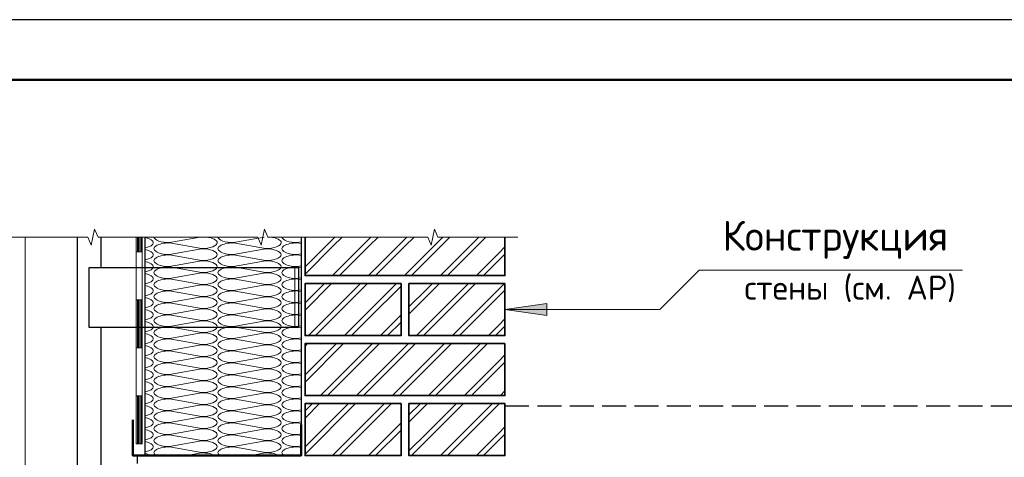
# Model space of a CAD drawing. Header units: millimetres. Extents: x 0 to 21000, y 0 to 14850.
# Tile 28 of 29: x 14638 to 18741, y 13027 to 14850. Entities that reach past the tile are written whole.
import ezdxf

# ---------------------------------------------------------------- set-up
doc = ezdxf.new("R2010")
doc.units = ezdxf.units.MM
doc.linetypes.add('______2', pattern=[135, 100, -35])
doc.layers.add('Standard', color=7, linetype='Continuous', lineweight=25)
doc.layers.add('Размерная линия_ общее', color=7, linetype='Continuous', lineweight=13)
doc.styles.add('ISOCPEUR', font='txt')

msp = doc.modelspace()

# ---------------------------------------------------------------- hatches: boundary and pattern name
at = {"layer": 'Standard', "linetype": 'Continuous', "lineweight": 13, "transparency": 33554687}
msp.add_hatch(color=7, dxfattribs=at).paths.add_polyline_path([(16835.2, 13667.4), (16660.2, 13642.4), (16835.2, 13617.4)])

# ---------------------------------------------------------------- linework, layer by layer
at = {"layer": 'Standard', "color": 7, "linetype": 'Continuous', "lineweight": 13, "transparency": 33554687}
for p, q in [((14935.9, 13910.9), (14950.1, 13977.6)), ((14950.1, 13977.6), (14964.2, 13944.2)), ((15644.1, 13910.9), (15658.3, 13977.6)), ((15658.3, 13977.6), (15672.5, 13944.2)), ((16352.4, 13910.9), (16366.5, 13977.6)), ((16366.5, 13977.6), (16380.7, 13944.2)), ((14588.9, 13944.2), (14921.7, 13944.2)), ((14921.7, 13944.2), (14935.9, 13910.9)), ((14964.2, 13944.2), (15297.1, 13944.2)), ((15297.1, 13944.2), (15630, 13944.2)), ((15630, 13944.2), (15644.1, 13910.9)), ((15672.5, 13944.2), (16005.3, 13944.2)), ((16005.3, 13944.2), (16338.2, 13944.2)), ((16338.2, 13944.2), (16352.4, 13910.9)), ((16380.7, 13944.2), (16713.6, 13944.2)), ((16713.6, 13944.2), (16713.6, 13944.2)), ((16835.2, 13667.4), (16660.2, 13642.4)), ((16835.2, 13617.4), (16835.2, 13667.4)), ((16660.2, 13642.4), (16660.2, 13642.4)), ((16660.2, 13642.4), (16660.2, 13642.4)), ((16660.2, 13642.4), (16660.2, 13642.4)), ((16660.2, 13642.4), (16835.2, 13617.4)), ((16835.2, 13642.4), (16847.7, 13642.4))]:
    msp.add_line(p, q, dxfattribs=at)
at = {"layer": 'Standard', "color": 251, "linetype": 'Continuous', "lineweight": -3, "true_color": 0x656565, "transparency": 33554687}
for p, q in [((14976.9, 13817.1), (14976.9, 13944.2)), ((14976.9, 13817.1), (14976.9, 13944.2)), ((14926.9, 13817.1), (15784.1, 13817.1)), ((14926.9, 13817.1), (15784.1, 13817.1))]:
    msp.add_line(p, q, dxfattribs=at)
at = {"layer": 'Standard', "color": 7, "linetype": 'Continuous', "lineweight": 18, "transparency": 33554687}
for p, q in [((15123.5, 13882.7), (15123.5, 13944.2)), ((15123.5, 13882.7), (15123.5, 13944.2)), ((15128.4, 13882.7), (15128.4, 13944.2)), ((15128.4, 13882.7), (15128.4, 13944.2)), ((15133.5, 13882.7), (15133.5, 13944.2)), ((15133.5, 13882.7), (15133.5, 13944.2)), ((15138.4, 13882.7), (15138.4, 13944.2)), ((15138.4, 13882.7), (15138.4, 13944.2)), ((15143.5, 13882.7), (15143.5, 13944.2)), ((15143.5, 13882.7), (15143.5, 13944.2)), ((15148.5, 13882.7), (15148.5, 13944.2)), ((15148.5, 13882.7), (15148.5, 13944.2)), ((15123.5, 13482.7), (15123.5, 13882.7)), ((15148.5, 13882.7), (15123.5, 13882.7)), ((15148.5, 13882.7), (15123.5, 13882.7)), ((15123.5, 13482.7), (15123.5, 13882.7)), ((15148.5, 13882.7), (15123.5, 13882.7)), ((15148.5, 13882.7), (15123.5, 13882.7)), ((15148.5, 13482.7), (15148.5, 13882.7)), ((15148.5, 13482.7), (15148.5, 13882.7)), ((15148.5, 13682.7), (15123.5, 13682.7)), ((15148.5, 13682.7), (15123.5, 13682.7)), ((15128.4, 13482.7), (15128.4, 13682.7)), ((15128.4, 13482.7), (15128.4, 13682.7)), ((15133.5, 13482.7), (15133.5, 13682.7)), ((15133.5, 13482.7), (15133.5, 13682.7)), ((15138.4, 13482.7), (15138.4, 13682.7)), ((15138.4, 13482.7), (15138.4, 13682.7)), ((15143.5, 13482.7), (15143.5, 13682.7)), ((15143.5, 13482.7), (15143.5, 13682.7)), ((15123.5, 13082.7), (15123.5, 13482.7)), ((15148.5, 13482.7), (15123.5, 13482.7)), ((15148.5, 13482.7), (15123.5, 13482.7)), ((15123.5, 13082.7), (15123.5, 13482.7)), ((15148.5, 13482.7), (15123.5, 13482.7)), ((15148.5, 13482.7), (15123.5, 13482.7)), ((15148.5, 13082.7), (15148.5, 13482.7)), ((15148.5, 13082.7), (15148.5, 13482.7)), ((15148.5, 13282.7), (15123.5, 13282.7)), ((15148.5, 13282.7), (15123.5, 13282.7)), ((15128.4, 13082.7), (15128.4, 13282.7)), ((15128.4, 13082.7), (15128.4, 13282.7)), ((15133.5, 13082.7), (15133.5, 13282.7)), ((15133.5, 13082.7), (15133.5, 13282.7)), ((15138.4, 13082.7), (15138.4, 13282.7)), ((15138.4, 13082.7), (15138.4, 13282.7)), ((15143.5, 13082.7), (15143.5, 13282.7)), ((15143.5, 13082.7), (15143.5, 13282.7)), ((15148.5, 13082.7), (15123.5, 13082.7)), ((15148.5, 13082.7), (15123.5, 13082.7))]:
    msp.add_line(p, q, dxfattribs=at)
at = {"layer": 'Standard', "color": 9, "linetype": 'Continuous', "lineweight": 13, "transparency": 33554687}
for p, q in [((15262.4, 13921.3), (15389.6, 13944.2)), ((15262.4, 13921.3), (15389.6, 13944.2)), ((15395.8, 13896.3), (15262.4, 13920.3)), ((15395.8, 13896.3), (15262.4, 13920.3)), ((15529.1, 13921.3), (15656.2, 13944.2)), ((15529.1, 13921.3), (15656.2, 13944.2)), ((15662.4, 13896.3), (15529.1, 13920.3)), ((15662.4, 13896.3), (15529.1, 13920.3)), ((15795.8, 13921.3), (15810.2, 13924)), ((15795.8, 13921.3), (15810.2, 13924)), ((15810.2, 13917.7), (15795.8, 13920.3)), ((15810.2, 13917.7), (15795.8, 13920.3)), ((15262.4, 13871.3), (15395.8, 13895.3)), ((15262.4, 13871.3), (15395.8, 13895.3)), ((15529.1, 13871.3), (15662.4, 13895.3)), ((15529.1, 13871.3), (15662.4, 13895.3)), ((15795.8, 13871.3), (15810.2, 13874)), ((15795.8, 13871.3), (15810.2, 13874)), ((15395.8, 13846.3), (15262.4, 13870.3)), ((15395.8, 13846.3), (15262.4, 13870.3)), ((15262.4, 13821.3), (15395.8, 13845.3)), ((15262.4, 13821.3), (15395.8, 13845.3)), ((15662.4, 13846.3), (15529.1, 13870.3)), ((15662.4, 13846.3), (15529.1, 13870.3)), ((15529.1, 13821.3), (15662.4, 13845.3)), ((15529.1, 13821.3), (15662.4, 13845.3)), ((15810.2, 13867.7), (15795.8, 13870.3)), ((15810.2, 13867.7), (15795.8, 13870.3)), ((15395.8, 13796.3), (15262.4, 13820.3)), ((15395.8, 13796.3), (15262.4, 13820.3)), ((15262.4, 13771.3), (15395.8, 13795.3)), ((15262.4, 13771.3), (15395.8, 13795.3)), ((15662.4, 13796.3), (15529.1, 13820.3)), ((15662.4, 13796.3), (15529.1, 13820.3)), ((15529.1, 13771.3), (15662.4, 13795.3)), ((15529.1, 13771.3), (15662.4, 13795.3)), ((15795.8, 13821.3), (15810.2, 13824)), ((15795.8, 13821.3), (15810.2, 13824)), ((15810.2, 13817.7), (15795.8, 13820.3)), ((15810.2, 13817.7), (15795.8, 13820.3)), ((15395.8, 13746.3), (15262.4, 13770.3)), ((15395.8, 13746.3), (15262.4, 13770.3)), ((15662.4, 13746.3), (15529.1, 13770.3)), ((15662.4, 13746.3), (15529.1, 13770.3)), ((15795.8, 13771.3), (15810.2, 13774)), ((15795.8, 13771.3), (15810.2, 13774)), ((15810.2, 13767.7), (15795.8, 13770.3)), ((15810.2, 13767.7), (15795.8, 13770.3)), ((15262.4, 13721.3), (15395.8, 13745.3)), ((15262.4, 13721.3), (15395.8, 13745.3)), ((15395.8, 13696.3), (15262.4, 13720.3)), ((15395.8, 13696.3), (15262.4, 13720.3)), ((15529.1, 13721.3), (15662.4, 13745.3)), ((15529.1, 13721.3), (15662.4, 13745.3)), ((15662.4, 13696.3), (15529.1, 13720.3)), ((15662.4, 13696.3), (15529.1, 13720.3)), ((15795.8, 13721.3), (15810.2, 13724)), ((15795.8, 13721.3), (15810.2, 13724)), ((15810.2, 13717.7), (15795.8, 13720.3)), ((15810.2, 13717.7), (15795.8, 13720.3)), ((15262.4, 13671.3), (15395.8, 13695.3)), ((15262.4, 13671.3), (15395.8, 13695.3)), ((15395.8, 13646.3), (15262.4, 13670.3)), ((15395.8, 13646.3), (15262.4, 13670.3)), ((15529.1, 13671.3), (15662.4, 13695.3)), ((15529.1, 13671.3), (15662.4, 13695.3)), ((15662.4, 13646.3), (15529.1, 13670.3)), ((15662.4, 13646.3), (15529.1, 13670.3)), ((15795.8, 13671.3), (15810.2, 13674)), ((15795.8, 13671.3), (15810.2, 13674)), ((15810.2, 13667.7), (15795.8, 13670.3)), ((15810.2, 13667.7), (15795.8, 13670.3)), ((15262.4, 13621.3), (15395.8, 13645.3)), ((15262.4, 13621.3), (15395.8, 13645.3)), ((15529.1, 13621.3), (15662.4, 13645.3)), ((15529.1, 13621.3), (15662.4, 13645.3)), ((15395.8, 13596.3), (15262.4, 13620.3)), ((15395.8, 13596.3), (15262.4, 13620.3)), ((15262.4, 13571.3), (15395.8, 13595.3)), ((15262.4, 13571.3), (15395.8, 13595.3)), ((15662.4, 13596.3), (15529.1, 13620.3)), ((15662.4, 13596.3), (15529.1, 13620.3)), ((15529.1, 13571.3), (15662.4, 13595.3)), ((15529.1, 13571.3), (15662.4, 13595.3)), ((15795.8, 13621.3), (15810.2, 13624)), ((15795.8, 13621.3), (15810.2, 13624)), ((15810.2, 13617.7), (15795.8, 13620.3)), ((15810.2, 13617.7), (15795.8, 13620.3)), ((15395.8, 13546.3), (15262.4, 13570.3)), ((15395.8, 13546.3), (15262.4, 13570.3)), ((15262.4, 13521.3), (15395.8, 13545.3)), ((15262.4, 13521.3), (15395.8, 13545.3)), ((15662.4, 13546.3), (15529.1, 13570.3)), ((15662.4, 13546.3), (15529.1, 13570.3)), ((15529.1, 13521.3), (15662.4, 13545.3)), ((15529.1, 13521.3), (15662.4, 13545.3)), ((15795.8, 13571.3), (15810.2, 13574)), ((15795.8, 13571.3), (15810.2, 13574)), ((15810.2, 13567.7), (15795.8, 13570.3)), ((15810.2, 13567.7), (15795.8, 13570.3)), ((15395.8, 13496.3), (15262.4, 13520.3)), ((15395.8, 13496.3), (15262.4, 13520.3)), ((15662.4, 13496.3), (15529.1, 13520.3)), ((15662.4, 13496.3), (15529.1, 13520.3)), ((15795.8, 13521.3), (15810.2, 13524)), ((15795.8, 13521.3), (15810.2, 13524)), ((15810.2, 13517.7), (15795.8, 13520.3)), ((15810.2, 13517.7), (15795.8, 13520.3)), ((15262.4, 13471.3), (15395.8, 13495.3)), ((15262.4, 13471.3), (15395.8, 13495.3)), ((15395.8, 13446.3), (15262.4, 13470.3)), ((15395.8, 13446.3), (15262.4, 13470.3)), ((15529.1, 13471.3), (15662.4, 13495.3)), ((15529.1, 13471.3), (15662.4, 13495.3)), ((15662.4, 13446.3), (15529.1, 13470.3)), ((15662.4, 13446.3), (15529.1, 13470.3)), ((15795.8, 13471.3), (15810.2, 13474)), ((15795.8, 13471.3), (15810.2, 13474)), ((15810.2, 13467.7), (15795.8, 13470.3)), ((15810.2, 13467.7), (15795.8, 13470.3)), ((15262.4, 13421.3), (15395.8, 13445.3)), ((15262.4, 13421.3), (15395.8, 13445.3)), ((15395.8, 13396.3), (15262.4, 13420.3)), ((15395.8, 13396.3), (15262.4, 13420.3)), ((15529.1, 13421.3), (15662.4, 13445.3)), ((15529.1, 13421.3), (15662.4, 13445.3)), ((15662.4, 13396.3), (15529.1, 13420.3)), ((15662.4, 13396.3), (15529.1, 13420.3)), ((15795.8, 13421.3), (15810.2, 13424)), ((15795.8, 13421.3), (15810.2, 13424)), ((15810.2, 13417.7), (15795.8, 13420.3)), ((15810.2, 13417.7), (15795.8, 13420.3)), ((15262.4, 13371.3), (15395.8, 13395.3)), ((15262.4, 13371.3), (15395.8, 13395.3)), ((15529.1, 13371.3), (15662.4, 13395.3)), ((15529.1, 13371.3), (15662.4, 13395.3)), ((15395.8, 13346.3), (15262.4, 13370.3)), ((15395.8, 13346.3), (15262.4, 13370.3)), ((15262.4, 13321.3), (15395.8, 13345.3)), ((15262.4, 13321.3), (15395.8, 13345.3)), ((15662.4, 13346.3), (15529.1, 13370.3)), ((15662.4, 13346.3), (15529.1, 13370.3)), ((15529.1, 13321.3), (15662.4, 13345.3)), ((15529.1, 13321.3), (15662.4, 13345.3)), ((15795.8, 13371.3), (15810.2, 13374)), ((15795.8, 13371.3), (15810.2, 13374)), ((15810.2, 13367.7), (15795.8, 13370.3)), ((15810.2, 13367.7), (15795.8, 13370.3)), ((15395.8, 13296.3), (15262.4, 13320.3)), ((15395.8, 13296.3), (15262.4, 13320.3)), ((15662.4, 13296.3), (15529.1, 13320.3)), ((15662.4, 13296.3), (15529.1, 13320.3)), ((15795.8, 13321.3), (15810.2, 13324)), ((15795.8, 13321.3), (15810.2, 13324)), ((15810.2, 13317.7), (15795.8, 13320.3)), ((15810.2, 13317.7), (15795.8, 13320.3)), ((15262.4, 13271.3), (15395.8, 13295.3)), ((15262.4, 13271.3), (15395.8, 13295.3)), ((15395.8, 13246.3), (15262.4, 13270.3)), ((15395.8, 13246.3), (15262.4, 13270.3)), ((15529.1, 13271.3), (15662.4, 13295.3)), ((15529.1, 13271.3), (15662.4, 13295.3)), ((15662.4, 13246.3), (15529.1, 13270.3)), ((15662.4, 13246.3), (15529.1, 13270.3)), ((15795.8, 13271.3), (15810.2, 13274)), ((15795.8, 13271.3), (15810.2, 13274)), ((15810.2, 13267.7), (15795.8, 13270.3)), ((15810.2, 13267.7), (15795.8, 13270.3)), ((15262.4, 13221.3), (15395.8, 13245.3)), ((15262.4, 13221.3), (15395.8, 13245.3)), ((15395.8, 13196.3), (15262.4, 13220.3)), ((15395.8, 13196.3), (15262.4, 13220.3)), ((15529.1, 13221.3), (15662.4, 13245.3)), ((15529.1, 13221.3), (15662.4, 13245.3)), ((15662.4, 13196.3), (15529.1, 13220.3)), ((15662.4, 13196.3), (15529.1, 13220.3)), ((15795.8, 13221.3), (15810.2, 13224)), ((15795.8, 13221.3), (15810.2, 13224)), ((15810.2, 13217.7), (15795.8, 13220.3)), ((15810.2, 13217.7), (15795.8, 13220.3)), ((15262.4, 13171.3), (15395.8, 13195.3)), ((15262.4, 13171.3), (15395.8, 13195.3)), ((15529.1, 13171.3), (15662.4, 13195.3)), ((15529.1, 13171.3), (15662.4, 13195.3)), ((15795.8, 13171.3), (15810.2, 13174)), ((15795.8, 13171.3), (15810.2, 13174)), ((15395.8, 13146.3), (15262.4, 13170.3)), ((15395.8, 13146.3), (15262.4, 13170.3)), ((15262.4, 13121.3), (15395.8, 13145.3)), ((15262.4, 13121.3), (15395.8, 13145.3)), ((15662.4, 13146.3), (15529.1, 13170.3)), ((15662.4, 13146.3), (15529.1, 13170.3)), ((15529.1, 13121.3), (15662.4, 13145.3)), ((15529.1, 13121.3), (15662.4, 13145.3)), ((15810.2, 13167.7), (15795.8, 13170.3)), ((15810.2, 13167.7), (15795.8, 13170.3)), ((15395.8, 13096.3), (15262.4, 13120.3)), ((15395.8, 13096.3), (15262.4, 13120.3)), ((15262.4, 13071.3), (15395.8, 13095.3)), ((15262.4, 13071.3), (15395.8, 13095.3)), ((15662.4, 13096.3), (15529.1, 13120.3)), ((15662.4, 13096.3), (15529.1, 13120.3)), ((15529.1, 13071.3), (15662.4, 13095.3)), ((15529.1, 13071.3), (15662.4, 13095.3)), ((15795.8, 13121.3), (15810.2, 13124)), ((15795.8, 13121.3), (15810.2, 13124)), ((15810.2, 13117.7), (15795.8, 13120.3)), ((15810.2, 13117.7), (15795.8, 13120.3)), ((15395.8, 13046.3), (15262.4, 13070.3)), ((15395.8, 13046.3), (15262.4, 13070.3)), ((15662.4, 13046.3), (15529.1, 13070.3)), ((15662.4, 13046.3), (15529.1, 13070.3)), ((15795.8, 13071.3), (15810.2, 13074)), ((15795.8, 13071.3), (15810.2, 13074)), ((15810.2, 13067.7), (15795.8, 13070.3)), ((15810.2, 13067.7), (15795.8, 13070.3)), ((15332.6, 13034), (15395.8, 13045.3)), ((15332.6, 13034), (15395.8, 13045.3)), ((15599.2, 13034), (15662.4, 13045.3)), ((15599.2, 13034), (15662.4, 13045.3))]:
    msp.add_line(p, q, dxfattribs=at)
at = {"layer": 'Standard', "color": 251, "linetype": 'Continuous', "lineweight": -3, "true_color": 0x575757, "transparency": 33554687}
for p, q in [((15826.9, 13940), (15831.1, 13944.2)), ((15826.9, 13940), (15831.1, 13944.2)), ((15914.7, 13907.8), (15951.1, 13944.2)), ((15914.7, 13907.8), (15951.1, 13944.2)), ((15944.7, 13907.8), (15981.1, 13944.2)), ((15944.7, 13907.8), (15981.1, 13944.2)), ((16064.7, 13907.8), (16101.1, 13944.2)), ((16064.7, 13907.8), (16101.1, 13944.2)), ((16094.7, 13907.8), (16131.1, 13944.2)), ((16094.7, 13907.8), (16131.1, 13944.2)), ((16214.7, 13907.8), (16251.1, 13944.2)), ((16214.7, 13907.8), (16251.1, 13944.2)), ((16244.7, 13907.8), (16281.1, 13944.2)), ((16244.7, 13907.8), (16281.1, 13944.2)), ((16364.7, 13907.8), (16401.1, 13944.2)), ((16364.7, 13907.8), (16401.1, 13944.2)), ((16394.7, 13907.8), (16431.1, 13944.2)), ((16394.7, 13907.8), (16431.1, 13944.2)), ((16514.7, 13907.8), (16551.1, 13944.2)), ((16514.7, 13907.8), (16551.1, 13944.2)), ((16544.7, 13907.8), (16581.1, 13944.2)), ((16544.7, 13907.8), (16581.1, 13944.2)), ((15826.9, 13820), (15914.7, 13907.8)), ((15826.9, 13790), (15944.7, 13907.8)), ((15826.9, 13820), (15914.7, 13907.8)), ((15826.9, 13790), (15944.7, 13907.8)), ((15941, 13784.1), (16034.7, 13877.8)), ((15941, 13784.1), (16034.7, 13877.8)), ((16034.7, 13877.8), (16064.7, 13907.8)), ((16034.7, 13847.8), (16094.7, 13907.8)), ((16034.7, 13877.8), (16064.7, 13907.8)), ((16034.7, 13847.8), (16094.7, 13907.8)), ((16091, 13784.1), (16214.7, 13907.8)), ((16091, 13784.1), (16214.7, 13907.8)), ((16121, 13784.1), (16244.7, 13907.8)), ((16121, 13784.1), (16244.7, 13907.8)), ((16241, 13784.1), (16334.7, 13877.8)), ((16241, 13784.1), (16334.7, 13877.8)), ((16334.7, 13877.8), (16364.7, 13907.8)), ((16334.7, 13847.8), (16394.7, 13907.8)), ((16334.7, 13877.8), (16364.7, 13907.8)), ((16334.7, 13847.8), (16394.7, 13907.8)), ((16391, 13784.1), (16514.7, 13907.8)), ((16391, 13784.1), (16514.7, 13907.8)), ((16421, 13784.1), (16544.7, 13907.8)), ((16421, 13784.1), (16544.7, 13907.8)), ((16541, 13784.1), (16634.7, 13877.8)), ((16541, 13784.1), (16634.7, 13877.8)), ((16634.7, 13877.8), (16660.2, 13903.4)), ((16634.7, 13877.8), (16660.2, 13903.4)), ((16634.7, 13847.8), (16660.2, 13873.4)), ((16634.7, 13847.8), (16660.2, 13873.4)), ((15971, 13784.1), (16034.7, 13847.8)), ((15971, 13784.1), (16034.7, 13847.8)), ((16271, 13784.1), (16334.7, 13847.8)), ((16271, 13784.1), (16334.7, 13847.8)), ((16571, 13784.1), (16634.7, 13847.8)), ((16571, 13784.1), (16634.7, 13847.8)), ((15826.9, 13670), (15907.7, 13750.8)), ((15826.9, 13640), (15937.7, 13750.8)), ((15826.9, 13670), (15907.7, 13750.8)), ((15826.9, 13640), (15937.7, 13750.8)), ((16034.7, 13727.8), (16057.7, 13750.8)), ((16034.7, 13697.8), (16087.7, 13750.8)), ((16034.7, 13727.8), (16057.7, 13750.8)), ((16034.7, 13697.8), (16087.7, 13750.8)), ((16064.7, 13607.8), (16207.7, 13750.8)), ((16064.7, 13607.8), (16207.7, 13750.8)), ((16334.7, 13727.8), (16357.7, 13750.8)), ((16334.7, 13697.8), (16387.7, 13750.8)), ((16334.7, 13727.8), (16357.7, 13750.8)), ((16334.7, 13697.8), (16387.7, 13750.8)), ((16364.7, 13607.8), (16507.7, 13750.8)), ((16364.7, 13607.8), (16507.7, 13750.8)), ((16394.7, 13607.8), (16537.7, 13750.8)), ((16394.7, 13607.8), (16537.7, 13750.8)), ((16634.7, 13727.8), (16657.7, 13750.8)), ((16634.7, 13727.8), (16657.7, 13750.8)), ((15914.7, 13607.8), (16034.7, 13727.8)), ((15914.7, 13607.8), (16034.7, 13727.8)), ((16094.7, 13607.8), (16226.9, 13740)), ((16094.7, 13607.8), (16226.9, 13740)), ((16260.2, 13653.4), (16334.7, 13727.8)), ((16260.2, 13653.4), (16334.7, 13727.8)), ((16514.7, 13607.8), (16634.7, 13727.8)), ((16514.7, 13607.8), (16634.7, 13727.8)), ((16634.7, 13697.8), (16660.2, 13723.4)), ((16634.7, 13697.8), (16660.2, 13723.4)), ((15944.7, 13607.8), (16034.7, 13697.8)), ((15944.7, 13607.8), (16034.7, 13697.8)), ((16260.2, 13623.4), (16334.7, 13697.8)), ((16260.2, 13623.4), (16334.7, 13697.8)), ((16544.7, 13607.8), (16634.7, 13697.8)), ((16544.7, 13607.8), (16634.7, 13697.8)), ((15841, 13534.1), (15914.7, 13607.8)), ((15841, 13534.1), (15914.7, 13607.8)), ((15871, 13534.1), (15944.7, 13607.8)), ((15871, 13534.1), (15944.7, 13607.8)), ((16034.7, 13577.8), (16064.7, 13607.8)), ((16034.7, 13547.8), (16094.7, 13607.8)), ((16034.7, 13577.8), (16064.7, 13607.8)), ((16034.7, 13547.8), (16094.7, 13607.8)), ((16141, 13534.1), (16214.7, 13607.8)), ((16141, 13534.1), (16214.7, 13607.8)), ((16171, 13534.1), (16226.9, 13590)), ((16171, 13534.1), (16226.9, 13590)), ((16214.7, 13607.8), (16226.9, 13620)), ((16214.7, 13607.8), (16226.9, 13620)), ((16334.7, 13577.8), (16364.7, 13607.8)), ((16334.7, 13547.8), (16394.7, 13607.8)), ((16334.7, 13577.8), (16364.7, 13607.8)), ((16334.7, 13547.8), (16394.7, 13607.8)), ((16441, 13534.1), (16514.7, 13607.8)), ((16441, 13534.1), (16514.7, 13607.8)), ((16471, 13534.1), (16544.7, 13607.8)), ((16471, 13534.1), (16544.7, 13607.8)), ((16634.7, 13577.8), (16660.2, 13603.4)), ((16634.7, 13577.8), (16660.2, 13603.4)), ((15991, 13534.1), (16034.7, 13577.8)), ((15991, 13534.1), (16034.7, 13577.8)), ((16021, 13534.1), (16034.7, 13547.8)), ((16021, 13534.1), (16034.7, 13547.8)), ((16291, 13534.1), (16334.7, 13577.8)), ((16291, 13534.1), (16334.7, 13577.8)), ((16321, 13534.1), (16334.7, 13547.8)), ((16321, 13534.1), (16334.7, 13547.8)), ((16591, 13534.1), (16634.7, 13577.8)), ((16591, 13534.1), (16634.7, 13577.8)), ((16621, 13534.1), (16634.7, 13547.8)), ((16621, 13534.1), (16634.7, 13547.8)), ((16634.7, 13547.8), (16660.2, 13573.4)), ((16634.7, 13547.8), (16660.2, 13573.4)), ((15826.9, 13490), (15837.7, 13500.8)), ((15826.9, 13370), (15957.7, 13500.8)), ((15826.9, 13340), (15987.7, 13500.8)), ((15826.9, 13490), (15837.7, 13500.8)), ((15826.9, 13370), (15957.7, 13500.8)), ((15826.9, 13340), (15987.7, 13500.8)), ((16034.7, 13427.8), (16107.7, 13500.8)), ((16034.7, 13397.8), (16137.7, 13500.8)), ((16034.7, 13427.8), (16107.7, 13500.8)), ((16034.7, 13397.8), (16137.7, 13500.8)), ((16064.7, 13307.8), (16257.7, 13500.8)), ((16064.7, 13307.8), (16257.7, 13500.8)), ((16094.7, 13307.8), (16287.7, 13500.8)), ((16094.7, 13307.8), (16287.7, 13500.8)), ((16334.7, 13427.8), (16407.7, 13500.8)), ((16334.7, 13397.8), (16437.7, 13500.8)), ((16334.7, 13427.8), (16407.7, 13500.8)), ((16334.7, 13397.8), (16437.7, 13500.8)), ((16364.7, 13307.8), (16557.7, 13500.8)), ((16364.7, 13307.8), (16557.7, 13500.8)), ((16394.7, 13307.8), (16587.7, 13500.8)), ((16394.7, 13307.8), (16587.7, 13500.8)), ((15914.7, 13307.8), (16034.7, 13427.8)), ((15914.7, 13307.8), (16034.7, 13427.8)), ((16214.7, 13307.8), (16334.7, 13427.8)), ((16214.7, 13307.8), (16334.7, 13427.8)), ((16514.7, 13307.8), (16634.7, 13427.8)), ((16514.7, 13307.8), (16634.7, 13427.8)), ((16634.7, 13427.8), (16660.2, 13453.4)), ((16634.7, 13427.8), (16660.2, 13453.4)), ((16634.7, 13397.8), (16660.2, 13423.4)), ((16634.7, 13397.8), (16660.2, 13423.4)), ((15944.7, 13307.8), (16034.7, 13397.8)), ((15944.7, 13307.8), (16034.7, 13397.8)), ((16244.7, 13307.8), (16334.7, 13397.8)), ((16244.7, 13307.8), (16334.7, 13397.8)), ((16544.7, 13307.8), (16634.7, 13397.8)), ((16544.7, 13307.8), (16634.7, 13397.8)), ((15891, 13284.1), (15914.7, 13307.8)), ((15891, 13284.1), (15914.7, 13307.8)), ((15921, 13284.1), (15944.7, 13307.8)), ((15921, 13284.1), (15944.7, 13307.8)), ((16041, 13284.1), (16064.7, 13307.8)), ((16041, 13284.1), (16064.7, 13307.8)), ((16071, 13284.1), (16094.7, 13307.8)), ((16071, 13284.1), (16094.7, 13307.8)), ((16191, 13284.1), (16214.7, 13307.8)), ((16191, 13284.1), (16214.7, 13307.8)), ((16221, 13284.1), (16244.7, 13307.8)), ((16221, 13284.1), (16244.7, 13307.8)), ((16341, 13284.1), (16364.7, 13307.8)), ((16341, 13284.1), (16364.7, 13307.8)), ((16371, 13284.1), (16394.7, 13307.8)), ((16371, 13284.1), (16394.7, 13307.8)), ((16491, 13284.1), (16514.7, 13307.8)), ((16491, 13284.1), (16514.7, 13307.8)), ((16521, 13284.1), (16544.7, 13307.8)), ((16521, 13284.1), (16544.7, 13307.8)), ((16641, 13284.1), (16660.2, 13303.4)), ((16641, 13284.1), (16660.2, 13303.4)), ((15826.9, 13220), (15857.7, 13250.8)), ((15826.9, 13190), (15887.7, 13250.8)), ((15826.9, 13070), (16007.7, 13250.8)), ((15826.9, 13220), (15857.7, 13250.8)), ((15826.9, 13190), (15887.7, 13250.8)), ((15826.9, 13070), (16007.7, 13250.8)), ((15826.9, 13040), (16034.7, 13247.8)), ((15826.9, 13040), (16034.7, 13247.8)), ((16034.7, 13247.8), (16037.7, 13250.8)), ((16034.7, 13127.8), (16157.7, 13250.8)), ((16034.7, 13097.8), (16187.7, 13250.8)), ((16034.7, 13247.8), (16037.7, 13250.8)), ((16034.7, 13127.8), (16157.7, 13250.8)), ((16034.7, 13097.8), (16187.7, 13250.8)), ((16260.2, 13203.4), (16307.7, 13250.8)), ((16260.2, 13203.4), (16307.7, 13250.8)), ((16260.2, 13173.4), (16334.7, 13247.8)), ((16260.2, 13173.4), (16334.7, 13247.8)), ((16334.7, 13247.8), (16337.7, 13250.8)), ((16334.7, 13127.8), (16457.7, 13250.8)), ((16334.7, 13097.8), (16487.7, 13250.8)), ((16334.7, 13247.8), (16337.7, 13250.8)), ((16334.7, 13127.8), (16457.7, 13250.8)), ((16334.7, 13097.8), (16487.7, 13250.8)), ((16391, 13034.1), (16607.7, 13250.8)), ((16391, 13034.1), (16607.7, 13250.8)), ((16421, 13034.1), (16634.7, 13247.8)), ((16421, 13034.1), (16634.7, 13247.8)), ((16634.7, 13247.8), (16637.7, 13250.8)), ((16634.7, 13247.8), (16637.7, 13250.8)), ((16091, 13034.1), (16226.9, 13170)), ((16091, 13034.1), (16226.9, 13170)), ((16121, 13034.1), (16226.9, 13140)), ((16121, 13034.1), (16226.9, 13140)), ((16634.7, 13127.8), (16660.2, 13153.4)), ((16634.7, 13127.8), (16660.2, 13153.4)), ((15941, 13034.1), (16034.7, 13127.8)), ((15941, 13034.1), (16034.7, 13127.8)), ((15971, 13034.1), (16034.7, 13097.8)), ((15971, 13034.1), (16034.7, 13097.8)), ((16260.2, 13053.4), (16334.7, 13127.8)), ((16260.2, 13053.4), (16334.7, 13127.8)), ((16271, 13034.1), (16334.7, 13097.8)), ((16271, 13034.1), (16334.7, 13097.8)), ((16541, 13034.1), (16634.7, 13127.8)), ((16541, 13034.1), (16634.7, 13127.8)), ((16571, 13034.1), (16634.7, 13097.8)), ((16571, 13034.1), (16634.7, 13097.8)), ((16634.7, 13097.8), (16660.2, 13123.4)), ((16634.7, 13097.8), (16660.2, 13123.4))]:
    msp.add_line(p, q, dxfattribs=at)
at = {"layer": 'Standard', "color": 7, "linetype": '______2', "lineweight": 25, "transparency": 33554687}
msp.add_line((16660.2, 13240.9), (19290.2, 13240.9), dxfattribs=at)
at = {"layer": 'Standard', "color": 7, "linetype": 'Continuous', "lineweight": 25, "transparency": 33554687}
msp.add_lwpolyline([(0, 0), (21000, 0), (21000, 14850), (0, 14850), (0, 0)], close=True, dxfattribs=at)
at = {"layer": 'Standard', "color": 7, "linetype": 'Continuous', "lineweight": 50, "transparency": 33554687}
msp.add_lwpolyline([(1000, 14600), (20750, 14600), (20750, 250), (1000, 250), (1000, 14600)], close=True, dxfattribs=at)
at = {"layer": 'Standard', "color": 59, "linetype": 'Continuous', "lineweight": 18, "true_color": 0x5f5032, "transparency": 33554687}
msp.add_lwpolyline([(14660.2, 13944.2), (14660.2, 12199.6), (14876.9, 12199.6), (14876.9, 13944.2)], dxfattribs=at)
msp.add_lwpolyline([(14660.2, 13944.2), (14660.2, 12199.6), (14876.9, 12199.6), (14876.9, 13944.2)], dxfattribs=at)
at = {"layer": 'Standard', "color": 251, "linetype": 'Continuous', "lineweight": -3, "true_color": 0x656565, "transparency": 33554687}
for points in [[(14876.9, 13944.2), (14876.9, 12199.6), (14976.9, 12199.6), (14976.9, 13567.1)], [(14876.9, 13944.2), (14876.9, 12199.6), (14976.9, 12199.6), (14976.9, 13567.1)], [(15784.1, 13567.1), (14926.9, 13567.1), (14926.9, 13817.1)], [(15784.1, 13567.1), (14926.9, 13567.1), (14926.9, 13817.1)], [(15784.1, 13817.1), (15800.2, 13817.1), (15800.2, 13567.1), (15784.1, 13567.1)], [(15784.1, 13817.1), (15800.2, 13817.1), (15800.2, 13567.1), (15784.1, 13567.1)]]:
    msp.add_lwpolyline(points, dxfattribs=at)
at = {"layer": 'Standard', "color": 251, "linetype": 'Continuous', "lineweight": 25, "true_color": 0x656565, "transparency": 33554687}
msp.add_lwpolyline([(15810.2, 13944.2), (15810.2, 13034), (15160.2, 13034), (15160.2, 13944.2)], dxfattribs=at)
msp.add_lwpolyline([(15810.2, 13944.2), (15810.2, 13034), (15160.2, 13034), (15160.2, 13944.2)], dxfattribs=at)
at = {"layer": 'Standard', "color": 8, "linetype": 'Continuous', "lineweight": 35, "transparency": 33554687}
for points in [[(15826.9, 13944.2), (15826.9, 13784.1), (16660.2, 13784.1), (16660.2, 13944.2)], [(15826.9, 13944.2), (15826.9, 13784.1), (16660.2, 13784.1), (16660.2, 13944.2)], [(16226.9, 13750.8), (15826.9, 13750.8), (15826.9, 13534.1), (16226.9, 13534.1), (16226.9, 13750.8)], [(16226.9, 13750.8), (15826.9, 13750.8), (15826.9, 13534.1), (16226.9, 13534.1), (16226.9, 13750.8)], [(16260.2, 13750.8), (16660.2, 13750.8), (16660.2, 13534.1), (16260.2, 13534.1), (16260.2, 13750.8)], [(16260.2, 13750.8), (16660.2, 13750.8), (16660.2, 13534.1), (16260.2, 13534.1), (16260.2, 13750.8)], [(16660.2, 13500.8), (15826.9, 13500.8), (15826.9, 13284.1), (16660.2, 13284.1), (16660.2, 13500.8)], [(16660.2, 13500.8), (15826.9, 13500.8), (15826.9, 13284.1), (16660.2, 13284.1), (16660.2, 13500.8)], [(16226.9, 13250.8), (15826.9, 13250.8), (15826.9, 13034.1), (16226.9, 13034.1), (16226.9, 13250.8)], [(16226.9, 13250.8), (15826.9, 13250.8), (15826.9, 13034.1), (16226.9, 13034.1), (16226.9, 13250.8)], [(16260.2, 13250.8), (16660.2, 13250.8), (16660.2, 13034.1), (16260.2, 13034.1), (16260.2, 13250.8)], [(16260.2, 13250.8), (16660.2, 13250.8), (16660.2, 13034.1), (16260.2, 13034.1), (16260.2, 13250.8)]]:
    msp.add_lwpolyline(points, dxfattribs=at)
at = {"layer": 'Standard', "color": 7, "linetype": 'Continuous', "lineweight": 13, "transparency": 33554687}
for points in [[(15800.2, 13817.1), (15784.1, 13817.1), (15784.1, 13567.1), (15800.2, 13567.1), (15800.2, 13817.1)], [(15800.2, 13817.1), (15784.1, 13817.1), (15784.1, 13567.1), (15800.2, 13567.1), (15800.2, 13817.1)], [(18566.6, 13806), (17469.8, 13806), (17306.2, 13642.4), (16660.2, 13642.4)]]:
    msp.add_lwpolyline(points, dxfattribs=at)
at = {"layer": 'Standard', "color": 7, "linetype": 'Continuous', "lineweight": 50, "transparency": 33554687}
msp.add_lwpolyline([(15109.8, 13183.2), (15109.8, 13034), (15810.2, 13034), (15810.2, 13163.2)], dxfattribs=at)
msp.add_lwpolyline([(15109.8, 13183.2), (15109.8, 13034), (15810.2, 13034), (15810.2, 13163.2)], dxfattribs=at)
at = {"layer": 'Standard', "color": 9, "linetype": 'Continuous', "lineweight": 13, "transparency": 33554687}
for centre, start_param, end_param in [((15129.1, 13920.8), 3.141593, 4.215354), ((15129.1, 13920.8), 3.141593, 4.215354), ((15129.1, 13920.8), 2.067831, 3.141593), ((15129.1, 13920.8), 2.067831, 3.141593), ((15262.4, 13895.8), 4.712389, 7.853982), ((15262.4, 13895.8), 4.712389, 7.853982), ((15262.4, 13945.8), 0.065941, 1.570796), ((15262.4, 13945.8), 0.065941, 1.570796), ((15395.8, 13920.8), 1.570796, 3.141593), ((15395.8, 13920.8), 1.570796, 3.141593), ((15395.8, 13920.8), 3.141593, 4.409621), ((15395.8, 13920.8), 3.141593, 4.409621), ((15529.1, 13895.8), 4.712389, 7.853982), ((15529.1, 13895.8), 4.712389, 7.853982), ((15529.1, 13945.8), 0.065941, 1.570796), ((15529.1, 13945.8), 0.065941, 1.570796), ((15662.4, 13920.8), 1.570796, 3.141593), ((15662.4, 13920.8), 1.570796, 3.141593), ((15662.4, 13920.8), 3.141593, 4.409621), ((15662.4, 13920.8), 3.141593, 4.409621), ((15795.8, 13895.8), 4.712389, 7.853982), ((15795.8, 13895.8), 4.712389, 7.853982), ((15795.8, 13945.8), 0.065941, 1.570796), ((15795.8, 13945.8), 0.065941, 1.570796), ((15129.1, 13870.8), 3.141593, 4.215354), ((15129.1, 13870.8), 3.141593, 4.215354), ((15129.1, 13870.8), 2.067831, 3.141593), ((15129.1, 13870.8), 2.067831, 3.141593), ((15395.8, 13870.8), 3.141593, 4.712389), ((15395.8, 13870.8), 3.141593, 4.712389), ((15395.8, 13870.8), 1.570796, 3.141593), ((15395.8, 13870.8), 1.570796, 3.141593), ((15662.4, 13870.8), 3.141593, 4.712389), ((15662.4, 13870.8), 3.141593, 4.712389), ((15662.4, 13870.8), 1.570796, 3.141593), ((15662.4, 13870.8), 1.570796, 3.141593), ((15129.1, 13820.8), 3.141593, 4.215354), ((15129.1, 13820.8), 3.141593, 4.215354), ((15262.4, 13845.8), 4.712389, 7.853982), ((15262.4, 13845.8), 4.712389, 7.853982), ((15395.8, 13820.8), 3.141593, 4.712389), ((15395.8, 13820.8), 3.141593, 4.712389), ((15529.1, 13845.8), 4.712389, 7.853982), ((15529.1, 13845.8), 4.712389, 7.853982), ((15662.4, 13820.8), 3.141593, 4.712389), ((15662.4, 13820.8), 3.141593, 4.712389), ((15795.8, 13845.8), 4.712389, 7.853982), ((15795.8, 13845.8), 4.712389, 7.853982), ((15129.1, 13820.8), 2.067831, 3.141593), ((15129.1, 13820.8), 2.067831, 3.141593), ((15129.1, 13770.8), 3.141593, 4.215354), ((15129.1, 13770.8), 3.141593, 4.215354), ((15262.4, 13795.8), 4.712389, 7.853982), ((15262.4, 13795.8), 4.712389, 7.853982), ((15395.8, 13820.8), 1.570796, 3.141593), ((15395.8, 13820.8), 1.570796, 3.141593), ((15395.8, 13770.8), 3.141593, 4.712389), ((15395.8, 13770.8), 3.141593, 4.712389), ((15529.1, 13795.8), 4.712389, 7.853982), ((15529.1, 13795.8), 4.712389, 7.853982), ((15662.4, 13820.8), 1.570796, 3.141593), ((15662.4, 13820.8), 1.570796, 3.141593), ((15662.4, 13770.8), 3.141593, 4.712389), ((15662.4, 13770.8), 3.141593, 4.712389), ((15795.8, 13795.8), 4.712389, 7.853982), ((15795.8, 13795.8), 4.712389, 7.853982), ((15129.1, 13770.8), 2.067831, 3.141593), ((15129.1, 13770.8), 2.067831, 3.141593), ((15262.4, 13745.8), 4.712389, 7.853982), ((15262.4, 13745.8), 4.712389, 7.853982), ((15395.8, 13770.8), 1.570796, 3.141593), ((15395.8, 13770.8), 1.570796, 3.141593), ((15529.1, 13745.8), 4.712389, 7.853982), ((15529.1, 13745.8), 4.712389, 7.853982), ((15662.4, 13770.8), 1.570796, 3.141593), ((15662.4, 13770.8), 1.570796, 3.141593), ((15795.8, 13745.8), 4.712389, 7.853982), ((15795.8, 13745.8), 4.712389, 7.853982), ((15129.1, 13720.8), 3.141593, 4.215354), ((15129.1, 13720.8), 3.141593, 4.215354), ((15129.1, 13720.8), 2.067831, 3.141593), ((15129.1, 13720.8), 2.067831, 3.141593), ((15262.4, 13695.8), 4.712389, 7.853982), ((15262.4, 13695.8), 4.712389, 7.853982), ((15395.8, 13720.8), 3.141593, 4.712389), ((15395.8, 13720.8), 3.141593, 4.712389), ((15395.8, 13720.8), 1.570796, 3.141593), ((15395.8, 13720.8), 1.570796, 3.141593), ((15529.1, 13695.8), 4.712389, 7.853982), ((15529.1, 13695.8), 4.712389, 7.853982), ((15662.4, 13720.8), 3.141593, 4.712389), ((15662.4, 13720.8), 3.141593, 4.712389), ((15662.4, 13720.8), 1.570796, 3.141593), ((15662.4, 13720.8), 1.570796, 3.141593), ((15795.8, 13695.8), 4.712389, 7.853982), ((15795.8, 13695.8), 4.712389, 7.853982), ((15129.1, 13670.8), 3.141593, 4.215354), ((15129.1, 13670.8), 3.141593, 4.215354), ((15129.1, 13670.8), 2.067831, 3.141593), ((15129.1, 13670.8), 2.067831, 3.141593), ((15262.4, 13645.8), 4.712389, 7.853982), ((15262.4, 13645.8), 4.712389, 7.853982), ((15395.8, 13670.8), 3.141593, 4.712389), ((15395.8, 13670.8), 3.141593, 4.712389), ((15395.8, 13670.8), 1.570796, 3.141593), ((15395.8, 13670.8), 1.570796, 3.141593), ((15529.1, 13645.8), 4.712389, 7.853982), ((15529.1, 13645.8), 4.712389, 7.853982), ((15662.4, 13670.8), 3.141593, 4.712389), ((15662.4, 13670.8), 3.141593, 4.712389), ((15662.4, 13670.8), 1.570796, 3.141593), ((15662.4, 13670.8), 1.570796, 3.141593), ((15795.8, 13645.8), 4.712389, 7.853982), ((15795.8, 13645.8), 4.712389, 7.853982), ((15129.1, 13620.8), 3.141593, 4.215354), ((15129.1, 13620.8), 3.141593, 4.215354), ((15395.8, 13620.8), 3.141593, 4.712389), ((15395.8, 13620.8), 3.141593, 4.712389), ((15662.4, 13620.8), 3.141593, 4.712389), ((15662.4, 13620.8), 3.141593, 4.712389), ((15129.1, 13620.8), 2.067831, 3.141593), ((15129.1, 13620.8), 2.067831, 3.141593), ((15129.1, 13570.8), 3.141593, 4.215354), ((15129.1, 13570.8), 3.141593, 4.215354), ((15262.4, 13595.8), 4.712389, 7.853982), ((15262.4, 13595.8), 4.712389, 7.853982), ((15395.8, 13620.8), 1.570796, 3.141593), ((15395.8, 13620.8), 1.570796, 3.141593), ((15395.8, 13570.8), 3.141593, 4.712389), ((15395.8, 13570.8), 3.141593, 4.712389), ((15529.1, 13595.8), 4.712389, 7.853982), ((15529.1, 13595.8), 4.712389, 7.853982), ((15662.4, 13620.8), 1.570796, 3.141593), ((15662.4, 13620.8), 1.570796, 3.141593), ((15662.4, 13570.8), 3.141593, 4.712389), ((15662.4, 13570.8), 3.141593, 4.712389), ((15795.8, 13595.8), 4.712389, 7.853982), ((15795.8, 13595.8), 4.712389, 7.853982), ((15129.1, 13570.8), 2.067831, 3.141593), ((15129.1, 13570.8), 2.067831, 3.141593), ((15129.1, 13520.8), 3.141593, 4.215354), ((15129.1, 13520.8), 3.141593, 4.215354), ((15262.4, 13545.8), 4.712389, 7.853982), ((15262.4, 13545.8), 4.712389, 7.853982), ((15395.8, 13570.8), 1.570796, 3.141593), ((15395.8, 13570.8), 1.570796, 3.141593), ((15395.8, 13520.8), 3.141593, 4.712389), ((15395.8, 13520.8), 3.141593, 4.712389), ((15529.1, 13545.8), 4.712389, 7.853982), ((15529.1, 13545.8), 4.712389, 7.853982), ((15662.4, 13570.8), 1.570796, 3.141593), ((15662.4, 13570.8), 1.570796, 3.141593), ((15662.4, 13520.8), 3.141593, 4.712389), ((15662.4, 13520.8), 3.141593, 4.712389), ((15795.8, 13545.8), 4.712389, 7.853982), ((15795.8, 13545.8), 4.712389, 7.853982), ((15129.1, 13520.8), 2.067831, 3.141593), ((15129.1, 13520.8), 2.067831, 3.141593), ((15262.4, 13495.8), 4.712389, 7.853982), ((15262.4, 13495.8), 4.712389, 7.853982), ((15395.8, 13520.8), 1.570796, 3.141593), ((15395.8, 13520.8), 1.570796, 3.141593), ((15529.1, 13495.8), 4.712389, 7.853982), ((15529.1, 13495.8), 4.712389, 7.853982), ((15662.4, 13520.8), 1.570796, 3.141593), ((15662.4, 13520.8), 1.570796, 3.141593), ((15795.8, 13495.8), 4.712389, 7.853982), ((15795.8, 13495.8), 4.712389, 7.853982), ((15129.1, 13470.8), 3.141593, 4.215354), ((15129.1, 13470.8), 3.141593, 4.215354), ((15129.1, 13470.8), 2.067831, 3.141593), ((15129.1, 13470.8), 2.067831, 3.141593), ((15262.4, 13445.8), 4.712389, 7.853982), ((15262.4, 13445.8), 4.712389, 7.853982), ((15395.8, 13470.8), 3.141593, 4.712389), ((15395.8, 13470.8), 3.141593, 4.712389), ((15395.8, 13470.8), 1.570796, 3.141593), ((15395.8, 13470.8), 1.570796, 3.141593), ((15529.1, 13445.8), 4.712389, 7.853982), ((15529.1, 13445.8), 4.712389, 7.853982), ((15662.4, 13470.8), 3.141593, 4.712389), ((15662.4, 13470.8), 3.141593, 4.712389), ((15662.4, 13470.8), 1.570796, 3.141593), ((15662.4, 13470.8), 1.570796, 3.141593), ((15795.8, 13445.8), 4.712389, 7.853982), ((15795.8, 13445.8), 4.712389, 7.853982), ((15129.1, 13420.8), 3.141593, 4.215354), ((15129.1, 13420.8), 3.141593, 4.215354), ((15129.1, 13420.8), 2.067831, 3.141593), ((15129.1, 13420.8), 2.067831, 3.141593), ((15262.4, 13395.8), 4.712389, 7.853982), ((15262.4, 13395.8), 4.712389, 7.853982), ((15395.8, 13420.8), 3.141593, 4.712389), ((15395.8, 13420.8), 3.141593, 4.712389), ((15395.8, 13420.8), 1.570796, 3.141593), ((15395.8, 13420.8), 1.570796, 3.141593), ((15529.1, 13395.8), 4.712389, 7.853982), ((15529.1, 13395.8), 4.712389, 7.853982), ((15662.4, 13420.8), 3.141593, 4.712389), ((15662.4, 13420.8), 3.141593, 4.712389), ((15662.4, 13420.8), 1.570796, 3.141593), ((15662.4, 13420.8), 1.570796, 3.141593), ((15795.8, 13395.8), 4.712389, 7.853982), ((15795.8, 13395.8), 4.712389, 7.853982), ((15129.1, 13370.8), 3.141593, 4.215354), ((15129.1, 13370.8), 3.141593, 4.215354), ((15395.8, 13370.8), 3.141593, 4.712389), ((15395.8, 13370.8), 3.141593, 4.712389), ((15662.4, 13370.8), 3.141593, 4.712389), ((15662.4, 13370.8), 3.141593, 4.712389), ((15129.1, 13370.8), 2.067831, 3.141593), ((15129.1, 13370.8), 2.067831, 3.141593), ((15129.1, 13320.8), 3.141593, 4.215354), ((15129.1, 13320.8), 3.141593, 4.215354), ((15262.4, 13345.8), 4.712389, 7.853982), ((15262.4, 13345.8), 4.712389, 7.853982), ((15395.8, 13370.8), 1.570796, 3.141593), ((15395.8, 13370.8), 1.570796, 3.141593), ((15395.8, 13320.8), 3.141593, 4.712389), ((15395.8, 13320.8), 3.141593, 4.712389), ((15529.1, 13345.8), 4.712389, 7.853982), ((15529.1, 13345.8), 4.712389, 7.853982), ((15662.4, 13370.8), 1.570796, 3.141593), ((15662.4, 13370.8), 1.570796, 3.141593), ((15662.4, 13320.8), 3.141593, 4.712389), ((15662.4, 13320.8), 3.141593, 4.712389), ((15795.8, 13345.8), 4.712389, 7.853982), ((15795.8, 13345.8), 4.712389, 7.853982), ((15129.1, 13320.8), 2.067831, 3.141593), ((15129.1, 13320.8), 2.067831, 3.141593), ((15262.4, 13295.8), 4.712389, 7.853982), ((15262.4, 13295.8), 4.712389, 7.853982), ((15395.8, 13320.8), 1.570796, 3.141593), ((15395.8, 13320.8), 1.570796, 3.141593), ((15529.1, 13295.8), 4.712389, 7.853982), ((15529.1, 13295.8), 4.712389, 7.853982), ((15662.4, 13320.8), 1.570796, 3.141593), ((15662.4, 13320.8), 1.570796, 3.141593), ((15795.8, 13295.8), 4.712389, 7.853982), ((15795.8, 13295.8), 4.712389, 7.853982), ((15129.1, 13270.8), 3.141593, 4.215354), ((15129.1, 13270.8), 3.141593, 4.215354), ((15129.1, 13270.8), 2.067831, 3.141593), ((15129.1, 13270.8), 2.067831, 3.141593), ((15262.4, 13245.8), 4.712389, 7.853982), ((15262.4, 13245.8), 4.712389, 7.853982), ((15395.8, 13270.8), 3.141593, 4.712389), ((15395.8, 13270.8), 3.141593, 4.712389), ((15395.8, 13270.8), 1.570796, 3.141593), ((15395.8, 13270.8), 1.570796, 3.141593), ((15529.1, 13245.8), 4.712389, 7.853982), ((15529.1, 13245.8), 4.712389, 7.853982), ((15662.4, 13270.8), 3.141593, 4.712389), ((15662.4, 13270.8), 3.141593, 4.712389), ((15662.4, 13270.8), 1.570796, 3.141593), ((15662.4, 13270.8), 1.570796, 3.141593), ((15795.8, 13245.8), 4.712389, 7.853982), ((15795.8, 13245.8), 4.712389, 7.853982), ((15129.1, 13220.8), 3.141593, 4.215354), ((15129.1, 13220.8), 3.141593, 4.215354), ((15129.1, 13220.8), 2.067831, 3.141593), ((15129.1, 13220.8), 2.067831, 3.141593), ((15262.4, 13195.8), 4.712389, 7.853982), ((15262.4, 13195.8), 4.712389, 7.853982), ((15395.8, 13220.8), 3.141593, 4.712389), ((15395.8, 13220.8), 3.141593, 4.712389), ((15395.8, 13220.8), 1.570796, 3.141593), ((15395.8, 13220.8), 1.570796, 3.141593), ((15529.1, 13195.8), 4.712389, 7.853982), ((15529.1, 13195.8), 4.712389, 7.853982), ((15662.4, 13220.8), 3.141593, 4.712389), ((15662.4, 13220.8), 3.141593, 4.712389), ((15662.4, 13220.8), 1.570796, 3.141593), ((15662.4, 13220.8), 1.570796, 3.141593), ((15795.8, 13195.8), 4.712389, 7.853982), ((15795.8, 13195.8), 4.712389, 7.853982), ((15129.1, 13170.8), 3.141593, 4.215354), ((15129.1, 13170.8), 3.141593, 4.215354), ((15395.8, 13170.8), 3.141593, 4.712389), ((15395.8, 13170.8), 3.141593, 4.712389), ((15662.4, 13170.8), 3.141593, 4.712389), ((15662.4, 13170.8), 3.141593, 4.712389), ((15129.1, 13170.8), 2.067831, 3.141593), ((15129.1, 13170.8), 2.067831, 3.141593), ((15129.1, 13120.8), 3.141593, 4.215354), ((15129.1, 13120.8), 3.141593, 4.215354), ((15262.4, 13145.8), 4.712389, 7.853982), ((15262.4, 13145.8), 4.712389, 7.853982), ((15395.8, 13170.8), 1.570796, 3.141593), ((15395.8, 13170.8), 1.570796, 3.141593), ((15395.8, 13120.8), 3.141593, 4.712389), ((15395.8, 13120.8), 3.141593, 4.712389), ((15529.1, 13145.8), 4.712389, 7.853982), ((15529.1, 13145.8), 4.712389, 7.853982), ((15662.4, 13170.8), 1.570796, 3.141593), ((15662.4, 13170.8), 1.570796, 3.141593), ((15662.4, 13120.8), 3.141593, 4.712389), ((15662.4, 13120.8), 3.141593, 4.712389), ((15795.8, 13145.8), 4.712389, 7.853982), ((15795.8, 13145.8), 4.712389, 7.853982), ((15129.1, 13120.8), 2.067831, 3.141593), ((15129.1, 13120.8), 2.067831, 3.141593), ((15129.1, 13070.8), 3.141593, 4.215354), ((15129.1, 13070.8), 3.141593, 4.215354), ((15262.4, 13095.8), 4.712389, 7.853982), ((15262.4, 13095.8), 4.712389, 7.853982), ((15395.8, 13120.8), 1.570796, 3.141593), ((15395.8, 13120.8), 1.570796, 3.141593), ((15395.8, 13070.8), 3.141593, 4.712389), ((15395.8, 13070.8), 3.141593, 4.712389), ((15529.1, 13095.8), 4.712389, 7.853982), ((15529.1, 13095.8), 4.712389, 7.853982), ((15662.4, 13120.8), 1.570796, 3.141593), ((15662.4, 13120.8), 1.570796, 3.141593), ((15662.4, 13070.8), 3.141593, 4.712389), ((15662.4, 13070.8), 3.141593, 4.712389), ((15795.8, 13095.8), 4.712389, 7.853982), ((15795.8, 13095.8), 4.712389, 7.853982), ((15129.1, 13070.8), 2.067831, 3.141593), ((15129.1, 13070.8), 2.067831, 3.141593), ((15262.4, 13045.8), 4.712389, 6.78917), ((15262.4, 13045.8), 4.712389, 6.78917), ((15395.8, 13070.8), 1.570796, 3.141593), ((15395.8, 13070.8), 1.570796, 3.141593), ((15529.1, 13045.8), 4.712389, 6.78917), ((15529.1, 13045.8), 4.712389, 6.78917), ((15662.4, 13070.8), 1.570796, 3.141593), ((15662.4, 13070.8), 1.570796, 3.141593), ((15795.8, 13045.8), 4.712389, 6.78917), ((15795.8, 13045.8), 4.712389, 6.78917), ((15129.1, 13020.8), 3.706975, 4.215354), ((15129.1, 13020.8), 3.706975, 4.215354), ((15395.8, 13020.8), 3.706975, 4.712389), ((15395.8, 13020.8), 3.706975, 4.712389), ((15662.4, 13020.8), 3.706975, 4.712389), ((15662.4, 13020.8), 3.706975, 4.712389)]:
    msp.add_ellipse(centre, major_axis=(-65.3, 0), ratio=0.375, start_param=start_param, end_param=end_param, dxfattribs=at)
at = {"layer": 'Размерная линия_ общее', "color": 7, "linetype": 'Continuous', "lineweight": -3, "transparency": 33554687}
msp.add_line((15129.2, 13000.8), (15129.2, 13038.3), dxfattribs=at)

# ---------------------------------------------------------------- texts
at = {"layer": 'Standard', "color": 7, "linetype": 'Continuous', "lineweight": 25, "transparency": 33554687, "attachment_point": 7, "style": 'ISOCPEUR'}
for s, insert, char_height, width in [('\\W0.98;Конструкция', (17566.6, 13853.5), 125, 1060.364), ('\\W0.98;стены (см. АР)', (17658.3, 13673.6), 100, 958.649)]:
    msp.add_mtext(s, dxfattribs=dict(at, insert=insert, char_height=char_height, width=width))

doc.saveas('drawing.dxf')
